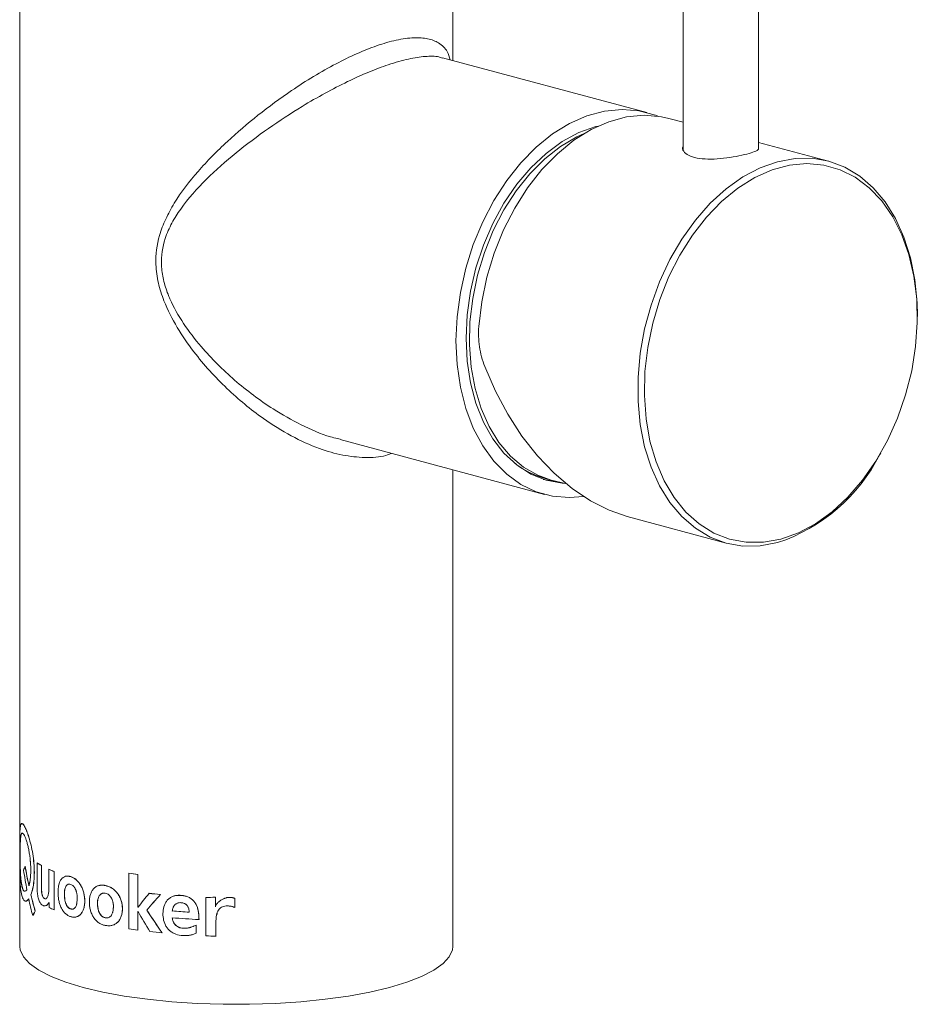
# Paper-space layout '_Dimetric' of a CAD drawing. Header units: millimetres. Extents: x -169 to 72, y -6 to 375.
# Tile 1 of 3: x -23 to 72, y -6 to 98. Entities that reach past the tile are written whole.
import ezdxf

# ---------------------------------------------------------------- set-up
doc = ezdxf.new("R2010")
doc.units = ezdxf.units.MM

psp = doc.layouts.new('_Dimetric')

# ---------------------------------------------------------------- linework, layer by layer
at = {"color": 7, "linetype": 'Continuous', "lineweight": 15}
for p, q in [((47.48, 143.06), (47.48, 84.61)), ((55.48, 84.78), (55.48, 143.06)), ((-23, 129.58), (-23, 11.68)), ((23, 94.1), (23, 129.58)), ((21.88, 94.36), (21.78, 94.39)), ((43.62, 88.58), (21.89, 94.4)), ((47.48, 87.54), (45.95, 87.95)), ((62.92, 83.4), (55.48, 85.4)), ((72.34, 66.91), (72.34, 67.1)), ((10.74, 53.94), (11.03, 53.87)), ((11.02, 53.83), (32.75, 48.01)), ((68.36, 52.25), (68.45, 52.41)), ((23, 0), (23, 50.62)), ((32.82, 49.69), (33.44, 49.53)), ((33.44, 49.53), (34.97, 49.18)), ((41.53, 45.65), (52.05, 42.83)), ((-22.43, 8.54), (-22.44, 8.54)), ((-21.16, 8.86), (-21.16, 6.3)), ((-21.15, 8.86), (-21.16, 8.86)), ((-20.7, 6.43), (-20.7, 8.59)), ((-20.69, 8.59), (-20.7, 8.59)), ((-20.69, 6.43), (-20.69, 8.59)), ((-23, 8.27), (-23, 0)), ((-19.91, 8.2), (-19.91, 8.2)), ((-19.91, 8.2), (-19.91, 6.21)), ((-19.33, 7.95), (-19.34, 7.94)), ((-19.34, 3.89), (-19.34, 7.94)), ((-19.33, 3.89), (-19.33, 7.95)), ((-17.59, 7.41), (-17.6, 7.41)), ((-11.42, 7.79), (-11.42, 7.78)), ((-11.42, 7.78), (-11.42, 1.87)), ((-10.45, 7.65), (-10.46, 7.64)), ((-10.46, 4.17), (-10.46, 7.64)), ((-10.45, 4.17), (-10.45, 7.65)), ((-20.69, 6.43), (-20.7, 6.43)), ((-13.91, 6.47), (-13.92, 6.47)), ((-22.59, 5.93), (-22.6, 5.93)), ((-22.59, 5.93), (-22.45, 5.86)), ((-21.81, 5.49), (-21.82, 5.48)), ((-9.25, 5.64), (-9.26, 5.64)), ((-8.06, 5.51), (-8.06, 5.51)), ((-2.22, 4.23), (-2.22, 5.23)), ((-2.22, 5.23), (-2.22, 5.23)), ((-19.89, 4.68), (-19.89, 4.12)), ((-3.25, 5.18), (-3.25, 1.12)), ((-3.25, 5.18), (-3.25, 5.18)), ((-2.22, 4.22), (-2.22, 5.23)), ((-0.17, 4.13), (-0.17, 5.11)), ((-0.17, 5.11), (-0.17, 5.1)), ((-0.17, 4.13), (-0.17, 5.1)), ((-21.62, 3.28), (-21.63, 3.27)), ((-21.35, 3.73), (-21.36, 3.73)), ((-19.33, 3.89), (-19.34, 3.89)), ((-17.59, 3.98), (-17.6, 3.98)), ((-10.45, 4.17), (-10.46, 4.17)), ((-10.46, 1.73), (-10.46, 3.7)), ((-10.45, 1.74), (-10.45, 3.71)), ((-9.51, 3.86), (-9.51, 3.86)), ((-6.79, 3.77), (-6.8, 3.76)), ((-0.17, 4.13), (-0.17, 4.13)), ((-13.91, 3.04), (-13.92, 3.04)), ((-4.27, 1.4), (-4.27, 2.26)), ((-4.27, 1.4), (-4.27, 2.26)), ((-4.27, 2.26), (-4.27, 2.26)), ((-3.96, 2.86), (-3.97, 2.86)), ((-2.16, 1.09), (-2.16, 2.58)), ((-2.16, 1.09), (-2.16, 2.58)), ((-2.16, 2.58), (-2.16, 2.58)), ((-10.45, 1.74), (-10.46, 1.73)), ((-7.87, 1.44), (-7.88, 1.43)), ((-4.27, 1.4), (-4.27, 1.4)), ((-2.16, 1.09), (-2.16, 1.09))]:
    psp.add_line(p, q, dxfattribs=at)
at = {"color": 7, "linetype": 'Continuous', "lineweight": 15, "flags": 128}
for points in [[(44.77, 88.19), (44.51, 88.29), (42.77, 88.76), (40.97, 88.91), (39.12, 88.73), (37.25, 88.23), (35.4, 87.42), (33.6, 86.3), (31.86, 84.9), (30.23, 83.24), (28.72, 81.34), (27.36, 79.24), (26.17, 76.96), (25.17, 74.55), (24.38, 72.04), (23.8, 69.47), (23.45, 66.88), (23.33, 64.31), (23.45, 61.81), (23.8, 59.41), (24.38, 57.14), (25.17, 55.06), (26.17, 53.18), (27.36, 51.54), (28.72, 50.17), (30.23, 49.08), (31.86, 48.29), (33.6, 47.82), (35.4, 47.67), (36.87, 47.79)], [(25.75, 65.85), (26.07, 68.47), (26.62, 71.08), (27.4, 73.64), (28.39, 76.1), (29.58, 78.42), (30.94, 80.57), (32.46, 82.51), (34.11, 84.2), (35.87, 85.63), (37.7, 86.77), (39.57, 87.6), (41.46, 88.11), (43.34, 88.29), (45.17, 88.13), (45.95, 87.95)], [(38.44, 87.14), (38.18, 87.08), (36.38, 86.44), (34.62, 85.48), (32.91, 84.23), (31.29, 82.71), (29.79, 80.95), (28.43, 78.96), (27.24, 76.8), (26.24, 74.49), (25.44, 72.07), (24.87, 69.59), (24.51, 67.08), (24.4, 64.6), (24.51, 62.18), (24.87, 59.86), (25.44, 57.69), (26.24, 55.7), (27.24, 53.92), (28.43, 52.39), (29.79, 51.14), (31.29, 50.17), (32.91, 49.52), (34.62, 49.19), (35.01, 49.16)], [(57.49, 42.89), (55.63, 42.55), (53.79, 42.53), (52.02, 42.84), (50.33, 43.47), (48.76, 44.41), (47.32, 45.65), (46.05, 47.16), (44.95, 48.92), (44.05, 50.9), (43.37, 53.08), (42.9, 55.42), (42.67, 57.88), (42.67, 60.42), (42.9, 63), (43.37, 65.59), (44.05, 68.13), (44.95, 70.6), (46.05, 72.95), (47.32, 75.14), (48.76, 77.15), (50.33, 78.93), (52.02, 80.47), (53.79, 81.73), (55.63, 82.69), (57.49, 83.35), (59.35, 83.69), (61.18, 83.71), (62.95, 83.4), (64.64, 82.77), (66.22, 81.83), (67.65, 80.59), (68.93, 79.08), (70.03, 77.32), (70.92, 75.33), (71.61, 73.15), (72.07, 70.82), (72.31, 68.36), (72.34, 67.1)], [(57.84, 43.27), (59.7, 43.93), (61.52, 44.9), (63.28, 46.17), (64.95, 47.72), (66.51, 49.52), (67.93, 51.54), (69.17, 53.75), (70.24, 56.11), (71.1, 58.58), (71.74, 61.13), (72.15, 63.71), (72.33, 66.27), (72.27, 68.79), (71.97, 71.21), (71.45, 73.49), (70.69, 75.6), (69.73, 77.51), (68.57, 79.18), (67.24, 80.58), (65.75, 81.7), (64.13, 82.5), (62.41, 82.99), (60.61, 83.15), (58.77, 82.98), (56.91, 82.49), (55.07, 81.67), (53.27, 80.55), (51.55, 79.13), (49.93, 77.46), (48.44, 75.55), (47.11, 73.43), (45.95, 71.14), (44.99, 68.72), (44.24, 66.2), (43.71, 63.63), (43.41, 61.06), (43.35, 58.51), (43.53, 56.04), (43.94, 53.68), (44.59, 51.48), (45.45, 49.46), (46.51, 47.67), (47.76, 46.13), (49.17, 44.87), (50.73, 43.91), (52.4, 43.26), (54.16, 42.93), (55.99, 42.94), (57.84, 43.27)], [(41.53, 45.65), (39.61, 46.32), (37.61, 47.33), (35.66, 48.64), (33.78, 50.25), (32, 52.11), (30.34, 54.21), (28.85, 56.52), (27.52, 58.99), (26.4, 61.59)], [(32.61, 49.61), (33.55, 49.47), (33.72, 49.46)], [(-10.44, 4.17), (-10.44, 4.17), (-10.45, 4.17), (-10.45, 4.17), (-10.45, 4.17), (-10.45, 4.17), (-10.45, 4.17), (-10.45, 4.17), (-10.46, 4.17)], [(-10.44, 3.7), (-10.44, 3.7), (-10.45, 3.7), (-10.45, 3.7), (-10.45, 3.7), (-10.45, 3.7), (-10.45, 3.7), (-10.45, 3.7), (-10.46, 3.7)], [(-10.44, 4.17), (-10.44, 4.17), (-10.44, 4.17), (-10.44, 4.17), (-10.44, 4.17), (-10.45, 4.17), (-10.45, 4.17), (-10.45, 4.17), (-10.45, 4.17)], [(23, 0), (22.96, -0.37), (22.62, -1.11), (21.96, -1.83), (20.97, -2.53), (19.68, -3.19), (18.11, -3.8), (16.26, -4.36), (14.18, -4.85), (11.9, -5.27), (9.44, -5.62), (6.84, -5.88), (4.15, -6.06), (1.39, -6.15), (-1.39, -6.15), (-4.15, -6.06), (-6.84, -5.88), (-9.44, -5.62), (-11.9, -5.27), (-14.18, -4.85), (-16.26, -4.36), (-18.11, -3.8), (-19.68, -3.19), (-20.97, -2.53), (-21.96, -1.83), (-22.62, -1.11), (-22.96, -0.37), (-23, 0)]]:
    psp.add_lwpolyline(points, dxfattribs=at)
at = {"color": 8, "linetype": 'Continuous', "lineweight": 15, "flags": 128}
for points in [[(25.36, 59.25), (24.95, 61.52), (24.77, 63.89), (24.82, 66.35), (25.11, 68.83), (25.62, 71.3), (26.36, 73.72), (27.3, 76.05), (28.43, 78.24), (29.73, 80.26), (31.19, 82.08), (32.76, 83.66), (34.43, 84.97), (36.18, 86), (36.96, 86.36)], [(33.44, 49.53), (32.03, 50.04), (30.51, 50.91), (29.12, 52.08), (27.89, 53.53), (26.85, 55.22), (26, 57.14), (25.36, 59.25)]]:
    psp.add_lwpolyline(points, dxfattribs=at)
at = {"color": 7, "linetype": 'Continuous', "lineweight": 15}
for centre, radius, start, end in [((35.29, 58.75), 9.38, 232.7412, 254.7414), ((51.52, 60.8), 18.88, 288.4103, 333.0639), ((-16.08, 16.98), 9.58, 237.9961, 241.1543), ((-16.07, 16.98), 9.57, 237.9961, 241.1543), ((-13.26, 22.58), 15.84, 245.1981, 247.4549), ((-13.27, 22.58), 15.85, 245.1981, 247.4549), ((-2.29, 67.38), 60.28, 261.2972, 262.2229), ((-2.3, 67.4), 60.31, 261.2972, 262.2229), ((-1.14, 74.65), 69.49, 263.2893, 264.2825), ((-1.14, 74.63), 69.46, 263.2893, 264.2825), ((-13.24, 18.59), 15.92, 245.3194, 247.4514), ((-0.36, 81.61), 78.11, 265.273, 266.5986), ((-0.36, 81.58), 78.08, 265.273, 266.5986), ((-0.27, 82.09), 79.32, 265.2815, 267.3298), ((-2.3, 61.49), 60.31, 261.2972, 262.2229), ((-1.09, 71.08), 69.98, 263.3669, 264.4306), ((-0.03, 85.29), 84.23, 267.8142, 268.5551)]:
    psp.add_arc(centre, radius, start, end, dxfattribs=at)
at = {"color": 8, "linetype": 'Continuous', "lineweight": 15}
for points, knots in [([(16.48, 52.36), (16.29, 52.29), (15.44, 51.96), (13.68, 51.88), (11.29, 52.12), (8.65, 52.88), (5.8, 54.18), (2.45, 56.26), (-1.11, 59.21), (-4.14, 62.54), (-6.34, 65.72), (-7.6, 68.19), (-8.33, 70.47), (-8.66, 72.84), (-8.35, 75.18), (-7.53, 77.29), (-6.25, 79.62), (-4.11, 82.39), (-1.07, 85.48), (2.29, 88.34), (5.41, 90.64), (8.22, 92.44), (10.55, 93.76), (12.81, 94.86), (14.98, 95.73), (17.06, 96.32), (18.89, 96.57), (20.4, 96.46), (21.61, 95.98), (22.42, 95.23), (22.64, 94.47), (22.73, 94.17)], [0, 0, 0, 0, 0.009425, 0.0417034, 0.0729309, 0.1051198, 0.1438694, 0.183684, 0.239525, 0.2970531, 0.3312041, 0.3659459, 0.3876239, 0.4099509, 0.4452558, 0.4672091, 0.4895596, 0.5386488, 0.5889475, 0.6360466, 0.6843363, 0.7147228, 0.7457051, 0.7742917, 0.803657, 0.8352573, 0.8681151, 0.8998959, 0.9326454, 0.972843, 1, 1, 1, 1]), ([(21.78, 94.39), (21.69, 94.42), (21.25, 94.58), (20.11, 94.57), (18.32, 94.31), (16.27, 93.73), (14.06, 92.9), (11.8, 91.87), (9.41, 90.64), (6.58, 89.01), (3.36, 86.9), (-0.08, 84.32), (-3.27, 81.51), (-5.51, 79.01), (-6.88, 76.85), (-7.74, 74.92), (-8.07, 72.83), (-7.78, 70.8), (-7.4, 69.61), (-6.74, 68.03), (-5.64, 66.1), (-3.37, 63.16), (-0.21, 60.03), (3.44, 57.29), (6.9, 55.35), (9.22, 54.31), (10.5, 54), (10.74, 53.94)], [0, 0, 0, 0, 0.010145, 0.051001, 0.090513, 0.131564, 0.167261, 0.203977, 0.241874, 0.280575, 0.339066, 0.399194, 0.459491, 0.521101, 0.54729, 0.573924, 0.615037, 0.636846, 0.659428, 0.66666, 0.707824, 0.750007, 0.819179, 0.890279, 0.938666, 0.988228, 1, 1, 1, 1])]:
    psp.add_open_spline(points, degree=3, knots=knots, dxfattribs=at)
at = {"color": 7, "linetype": 'Continuous', "lineweight": 15}
for points, knots in [([(47.48, 84.97), (47.47, 84.96), (47.33, 84.8), (47.48, 84.44), (47.96, 84.01), (48.89, 83.71), (50.08, 83.6), (51.42, 83.66), (52.79, 83.85), (54.01, 84.1), (54.93, 84.36), (55.46, 84.58), (55.48, 84.72), (55.48, 84.77)], [0, 0, 0, 0, 0.005743, 0.108411, 0.211926, 0.314166, 0.41499, 0.516466, 0.619631, 0.72292, 0.824595, 0.925442, 1, 1, 1, 1]), ([(25.75, 65.85), (25.7, 65.13), (25.73, 64.41), (25.89, 63.35), (25.96, 62.99), (26.15, 62.28), (26.27, 61.93), (26.4, 61.59)], [0, 0, 0, 0, 0.5, 0.5, 0.75, 0.75, 1, 1, 1, 1]), ([(-21.82, 5.48), (-21.8, 5.53), (-21.77, 5.63), (-21.7, 5.83), (-21.6, 6.23), (-21.49, 6.91), (-21.45, 7.84), (-21.49, 8.84), (-21.61, 9.83), (-21.8, 10.78), (-22.03, 11.61), (-22.28, 12.3), (-22.5, 12.78), (-22.69, 13.05), (-22.84, 13.08), (-22.93, 12.87), (-22.98, 12.43), (-23, 11.89), (-23.01, 11.38), (-23.01, 10.96), (-23.01, 10.6), (-23.01, 10.28), (-23.01, 10.13), (-23.01, 10.03)], [0, 0, 0, 0, 0.015654, 0.031284, 0.062549, 0.12499, 0.187439, 0.249983, 0.312443, 0.374914, 0.43739, 0.499871, 0.562359, 0.624857, 0.687343, 0.749841, 0.812339, 0.874804, 0.906138, 0.937456, 0.968668, 0.981706, 1, 1, 1, 1]), ([(-21.81, 5.49), (-21.74, 5.69), (-21.61, 6.09), (-21.48, 6.92), (-21.44, 7.84), (-21.48, 8.84), (-21.6, 9.83), (-21.8, 10.78), (-22.03, 11.61), (-22.27, 12.3), (-22.49, 12.78), (-22.66, 13.04), (-22.74, 13.03), (-22.77, 13.03)], [0, 0, 0, 0, 0.0939674, 0.1879185, 0.2818676, 0.3758392, 0.4697689, 0.5637435, 0.6576776, 0.7516388, 0.8456639, 0.9395941, 1, 1, 1, 1]), ([(-22.6, 5.93), (-22.62, 5.97), (-22.64, 6), (-22.65, 6.02), (-22.65, 6.02), (-22.65, 6.02), (-22.65, 6.02), (-22.65, 6.03), (-22.65, 6.03), (-22.65, 6.03), (-22.65, 6.03), (-22.65, 6.04), (-22.66, 6.04), (-22.66, 6.06), (-22.67, 6.06), (-22.68, 6.09), (-22.68, 6.1), (-22.69, 6.12), (-22.69, 6.12), (-22.69, 6.13), (-22.69, 6.13), (-22.7, 6.14), (-22.7, 6.14), (-22.7, 6.16), (-22.71, 6.17), (-22.72, 6.19), (-22.72, 6.21), (-22.73, 6.24), (-22.73, 6.24), (-22.74, 6.25), (-22.74, 6.26), (-22.74, 6.28), (-22.75, 6.29), (-22.76, 6.32), (-22.76, 6.34), (-22.77, 6.38), (-22.77, 6.39), (-22.78, 6.42), (-22.78, 6.43), (-22.79, 6.47), (-22.8, 6.5), (-22.81, 6.58), (-22.82, 6.64), (-22.83, 6.72), (-22.84, 6.74), (-22.84, 6.77), (-22.84, 6.79), (-22.85, 6.83), (-22.85, 6.87), (-22.87, 6.97), (-22.87, 7.04), (-22.91, 7.39), (-22.93, 7.7), (-22.94, 8.13), (-22.95, 8.21), (-22.95, 8.38), (-22.96, 8.46), (-22.96, 8.72), (-22.96, 8.89), (-22.97, 9.24), (-22.97, 9.41), (-22.97, 9.75), (-22.97, 9.91), (-22.97, 10.4), (-22.96, 10.69), (-22.95, 11.02), (-22.95, 11.09), (-22.94, 11.21), (-22.94, 11.27), (-22.92, 11.43), (-22.92, 11.53), (-22.9, 11.67), (-22.89, 11.71), (-22.88, 11.78), (-22.87, 11.82), (-22.85, 11.91), (-22.83, 11.96), (-22.79, 12.02), (-22.77, 12.04), (-22.72, 12.05), (-22.69, 12.03), (-22.65, 12), (-22.64, 11.99), (-22.63, 11.97), (-22.62, 11.96), (-22.6, 11.93), (-22.58, 11.91), (-22.53, 11.82), (-22.49, 11.76), (-22.44, 11.63), (-22.42, 11.59), (-22.38, 11.49), (-22.36, 11.44), (-22.31, 11.28), (-22.27, 11.16), (-22.21, 10.96), (-22.19, 10.9), (-22.16, 10.76), (-22.14, 10.69), (-22.09, 10.47), (-22.06, 10.32), (-22.01, 10.07), (-22, 9.99), (-21.97, 9.83), (-21.96, 9.75), (-21.92, 9.5), (-21.9, 9.33), (-21.88, 9.13), (-21.88, 9.11), (-21.88, 9.07), (-21.88, 9.05), (-21.87, 8.98), (-21.87, 8.94), (-21.86, 8.81), (-21.85, 8.73), (-21.84, 8.47), (-21.84, 8.3), (-21.84, 8.09), (-21.84, 8.04), (-21.84, 7.96), (-21.84, 7.92), (-21.84, 7.79), (-21.84, 7.71), (-21.86, 7.48), (-21.87, 7.33), (-21.89, 7.18), (-21.89, 7.17), (-21.89, 7.15), (-21.89, 7.14), (-21.89, 7.11), (-21.9, 7.09), (-21.9, 7.04), (-21.91, 7.01), (-21.92, 6.9), (-21.93, 6.84), (-21.95, 6.77), (-21.95, 6.75), (-21.96, 6.73), (-21.96, 6.71), (-21.97, 6.67), (-21.98, 6.64), (-21.99, 6.61), (-21.99, 6.61), (-21.99, 6.61), (-21.99, 6.61), (-21.99, 6.6), (-21.99, 6.6), (-21.99, 6.6), (-21.99, 6.6), (-21.99, 6.59), (-21.99, 6.58), (-22, 6.57), (-22, 6.55), (-22.01, 6.51), (-22.02, 6.48), (-22.03, 6.45)], [0, 0, 0, 0, 0.015625, 0.015625, 0.015869, 0.015869, 0.016113, 0.016113, 0.016602, 0.016602, 0.017578, 0.017578, 0.019531, 0.019531, 0.023438, 0.023438, 0.03125, 0.03125, 0.032227, 0.032227, 0.033203, 0.033203, 0.035156, 0.035156, 0.039062, 0.039062, 0.046875, 0.046875, 0.048828, 0.048828, 0.050781, 0.050781, 0.054688, 0.054688, 0.0625, 0.0625, 0.066406, 0.066406, 0.070312, 0.070312, 0.078125, 0.078125, 0.09375, 0.09375, 0.097656, 0.097656, 0.101562, 0.101562, 0.109375, 0.109375, 0.125, 0.125, 0.1875, 0.1875, 0.203125, 0.203125, 0.21875, 0.21875, 0.25, 0.25, 0.28125, 0.28125, 0.3125, 0.3125, 0.375, 0.375, 0.390625, 0.390625, 0.40625, 0.40625, 0.4375, 0.4375, 0.453125, 0.453125, 0.46875, 0.46875, 0.5, 0.5, 0.53125, 0.53125, 0.5625, 0.5625, 0.570312, 0.570312, 0.578125, 0.578125, 0.59375, 0.59375, 0.625, 0.625, 0.640625, 0.640625, 0.65625, 0.65625, 0.6875, 0.6875, 0.703125, 0.703125, 0.71875, 0.71875, 0.75, 0.75, 0.765625, 0.765625, 0.78125, 0.78125, 0.8125, 0.8125, 0.816406, 0.816406, 0.820312, 0.820312, 0.828125, 0.828125, 0.84375, 0.84375, 0.875, 0.875, 0.882812, 0.882812, 0.890625, 0.890625, 0.90625, 0.90625, 0.9375, 0.9375, 0.939453, 0.939453, 0.941406, 0.941406, 0.945312, 0.945312, 0.953125, 0.953125, 0.96875, 0.96875, 0.972656, 0.972656, 0.976562, 0.976562, 0.984375, 0.984375, 0.984619, 0.984619, 0.984863, 0.984863, 0.985352, 0.985352, 0.986328, 0.986328, 0.988281, 0.988281, 0.992188, 0.992188, 1, 1, 1, 1]), ([(-22.72, 12), (-22.75, 12), (-22.83, 12.02), (-22.9, 11.66), (-22.95, 11), (-22.96, 10.09), (-22.96, 9.07), (-22.94, 8.03), (-22.88, 7.08), (-22.77, 6.31), (-22.65, 6.06), (-22.59, 5.93)], [0, 0, 0, 0, 0.062374, 0.179367, 0.296355, 0.413385, 0.530454, 0.647509, 0.764606, 0.881775, 1, 1, 1, 1]), ([(-23.01, 10.03), (-23.01, 9.94), (-23.01, 9.76), (-23.01, 9.48), (-23.01, 9.21), (-23.01, 8.83), (-23, 8.37), (-22.99, 7.64), (-22.97, 6.77), (-22.89, 5.89), (-22.76, 5.24), (-22.59, 4.92), (-22.44, 4.81), (-22.33, 4.8), (-22.25, 4.84), (-22.18, 4.9), (-22.11, 4.96), (-22.07, 5.02), (-22.05, 5.04)], [0, 0, 0, 0, 0.03135, 0.062626, 0.093831, 0.125081, 0.187733, 0.250311, 0.375148, 0.499946, 0.624755, 0.749579, 0.812191, 0.874878, 0.906148, 0.937366, 0.968646, 1, 1, 1, 1]), ([(-17.6, 7.41), (-17.65, 7.42), (-17.74, 7.44), (-17.92, 7.47), (-18.15, 7.46), (-18.38, 7.35), (-18.59, 7.16), (-18.75, 6.89), (-18.86, 6.55), (-18.92, 6.17), (-18.94, 5.75), (-18.92, 5.32), (-18.86, 4.88), (-18.75, 4.46), (-18.59, 4.07), (-18.39, 3.73), (-18.19, 3.51), (-18.01, 3.37), (-17.88, 3.28), (-17.74, 3.22), (-17.65, 3.18), (-17.6, 3.16)], [0, 0, 0, 0, 0.031346, 0.062572, 0.12489, 0.187508, 0.249968, 0.311749, 0.374971, 0.436162, 0.499978, 0.563963, 0.624923, 0.687418, 0.749889, 0.812378, 0.875002, 0.906241, 0.937385, 0.968632, 1, 1, 1, 1]), ([(-17.59, 7.41), (-17.62, 7.42), (-17.65, 7.42), (-17.69, 7.43), (-17.7, 7.43), (-17.71, 7.44), (-17.72, 7.44), (-17.72, 7.44), (-17.72, 7.44), (-17.73, 7.44), (-17.73, 7.44), (-17.73, 7.44), (-17.73, 7.44), (-17.76, 7.44), (-17.78, 7.45), (-17.82, 7.45), (-17.83, 7.46), (-17.84, 7.46), (-17.85, 7.46), (-17.86, 7.46), (-17.86, 7.46), (-17.87, 7.46), (-17.87, 7.46), (-17.92, 7.47), (-17.96, 7.47), (-18.03, 7.46), (-18.05, 7.46), (-18.09, 7.45), (-18.11, 7.45), (-18.13, 7.45)], [0, 0, 0, 0, 0.015625, 0.015625, 0.0234375, 0.0234375, 0.0273438, 0.0273438, 0.0292969, 0.0292969, 0.0302734, 0.0302734, 0.03125, 0.03125, 0.046875, 0.046875, 0.0546875, 0.0546875, 0.0585938, 0.0585938, 0.0605469, 0.0605469, 0.0625, 0.0625, 0.09375, 0.09375, 0.109375, 0.109375, 0.125, 0.125, 0.125, 0.125]), ([(-17.6, 3.16), (-17.55, 3.15), (-17.46, 3.13), (-17.32, 3.11), (-17.17, 3.1), (-16.99, 3.12), (-16.76, 3.21), (-16.52, 3.41), (-16.33, 3.69), (-16.19, 4.03), (-16.11, 4.42), (-16.09, 4.84), (-16.12, 5.27), (-16.2, 5.71), (-16.33, 6.12), (-16.53, 6.51), (-16.76, 6.84), (-17.03, 7.11), (-17.27, 7.26), (-17.46, 7.35), (-17.55, 7.39), (-17.6, 7.41)], [0, 0, 0, 0, 0.031366, 0.062614, 0.093759, 0.124997, 0.18762, 0.25011, 0.312581, 0.375076, 0.435987, 0.50002, 0.563812, 0.625029, 0.688236, 0.750031, 0.812492, 0.875109, 0.937428, 0.968655, 1, 1, 1, 1]), ([(-17.01, 3.13), (-16.92, 3.16), (-16.75, 3.22), (-16.51, 3.41), (-16.32, 3.69), (-16.14, 4.15), (-16.06, 4.84), (-16.14, 5.57), (-16.33, 6.12), (-16.52, 6.51), (-16.76, 6.84), (-17.11, 7.2), (-17.4, 7.33), (-17.59, 7.41)], [0, 0, 0, 0, 0.067097, 0.138975, 0.210838, 0.282735, 0.425907, 0.56918, 0.641899, 0.712982, 0.784827, 0.856845, 1, 1, 1, 1]), ([(-21.16, 6.3), (-21.16, 6.24), (-21.15, 6.13), (-21.15, 5.96), (-21.14, 5.77), (-21.11, 5.54), (-21.07, 5.29), (-21.02, 5.05), (-20.94, 4.84), (-20.85, 4.65), (-20.75, 4.51), (-20.64, 4.41), (-20.53, 4.34), (-20.41, 4.3), (-20.29, 4.31), (-20.18, 4.35), (-20.08, 4.42), (-19.98, 4.53), (-19.92, 4.63), (-19.89, 4.68)], [0, 0, 0, 0, 0.043562, 0.085193, 0.125069, 0.18971, 0.250055, 0.313629, 0.374952, 0.436225, 0.499869, 0.56054, 0.624915, 0.687871, 0.749948, 0.812113, 0.874971, 0.936579, 1, 1, 1, 1]), ([(-19.91, 6.21), (-19.91, 6.16), (-19.92, 6.07), (-19.92, 5.93), (-19.93, 5.77), (-19.96, 5.6), (-20.01, 5.36), (-20.09, 5.16), (-20.21, 5.06), (-20.31, 5.06), (-20.4, 5.09), (-20.46, 5.15), (-20.53, 5.22), (-20.6, 5.35), (-20.65, 5.56), (-20.68, 5.78), (-20.7, 5.99), (-20.7, 6.21), (-20.7, 6.35), (-20.7, 6.43)], [0, 0, 0, 0, 0.042632, 0.084348, 0.125292, 0.190562, 0.250525, 0.374849, 0.43665, 0.499803, 0.562361, 0.594809, 0.62498, 0.685669, 0.74956, 0.806546, 0.874707, 0.937348, 1, 1, 1, 1]), ([(-20.2, 5.07), (-20.22, 5.07), (-20.23, 5.06), (-20.26, 5.06), (-20.27, 5.06), (-20.28, 5.06), (-20.29, 5.06), (-20.32, 5.07), (-20.34, 5.07), (-20.36, 5.08), (-20.37, 5.09), (-20.38, 5.1), (-20.39, 5.1), (-20.4, 5.1), (-20.4, 5.11), (-20.42, 5.12), (-20.44, 5.14), (-20.46, 5.16), (-20.47, 5.17), (-20.48, 5.18), (-20.49, 5.19), (-20.49, 5.19), (-20.5, 5.2), (-20.53, 5.25), (-20.56, 5.3), (-20.59, 5.39), (-20.6, 5.42), (-20.62, 5.47), (-20.62, 5.49), (-20.63, 5.52), (-20.63, 5.53), (-20.63, 5.54), (-20.64, 5.55), (-20.64, 5.55), (-20.64, 5.56), (-20.64, 5.56), (-20.64, 5.56), (-20.65, 5.62), (-20.66, 5.69), (-20.67, 5.8), (-20.68, 5.84), (-20.68, 5.9), (-20.68, 5.92), (-20.68, 5.95), (-20.68, 5.96), (-20.68, 5.97), (-20.68, 5.98), (-20.68, 5.99), (-20.68, 5.99), (-20.69, 5.99), (-20.69, 6), (-20.69, 6.03), (-20.69, 6.07), (-20.69, 6.12), (-20.69, 6.14), (-20.69, 6.17), (-20.69, 6.18), (-20.69, 6.19), (-20.69, 6.19), (-20.69, 6.2), (-20.69, 6.2), (-20.69, 6.21), (-20.69, 6.21), (-20.69, 6.27), (-20.69, 6.34), (-20.69, 6.43)], [0.4375045, 0.4375045, 0.4375045, 0.4375045, 0.46875, 0.46875, 0.484375, 0.484375, 0.5, 0.5, 0.53125, 0.53125, 0.546875, 0.546875, 0.5546875, 0.5546875, 0.5625, 0.5625, 0.59375, 0.59375, 0.609375, 0.609375, 0.6171875, 0.6171875, 0.625, 0.625, 0.6875, 0.6875, 0.71875, 0.71875, 0.734375, 0.734375, 0.7421875, 0.7421875, 0.7460938, 0.7460938, 0.7480469, 0.7480469, 0.75, 0.75, 0.8125, 0.8125, 0.84375, 0.84375, 0.859375, 0.859375, 0.8671875, 0.8671875, 0.8710938, 0.8710938, 0.8730469, 0.8730469, 0.875, 0.875, 0.90625, 0.90625, 0.921875, 0.921875, 0.9296875, 0.9296875, 0.9335938, 0.9335938, 0.9355469, 0.9355469, 0.9375, 0.9375, 1, 1, 1, 1]), ([(-17.6, 3.98), (-17.84, 4.06), (-18.01, 4.25), (-18.12, 4.57), (-18.12, 4.57), (-18.12, 4.58), (-18.12, 4.58), (-18.13, 4.6), (-18.13, 4.61), (-18.14, 4.63), (-18.14, 4.65), (-18.16, 4.71), (-18.17, 4.74), (-18.2, 4.86), (-18.21, 4.94), (-18.23, 5.04), (-18.23, 5.04), (-18.23, 5.05), (-18.23, 5.06), (-18.23, 5.07), (-18.23, 5.08), (-18.23, 5.11), (-18.24, 5.13), (-18.24, 5.18), (-18.25, 5.22), (-18.26, 5.34), (-18.26, 5.42), (-18.26, 5.52), (-18.26, 5.53), (-18.26, 5.55), (-18.26, 5.56), (-18.26, 5.59), (-18.26, 5.61), (-18.26, 5.65), (-18.26, 5.67), (-18.26, 5.69), (-18.26, 5.7), (-18.26, 5.72), (-18.26, 5.73), (-18.26, 5.78), (-18.25, 5.81), (-18.25, 5.87), (-18.25, 5.89), (-18.24, 5.93), (-18.24, 5.95), (-18.21, 6.11), (-18.17, 6.24), (-18.12, 6.35), (-18.11, 6.36), (-18.1, 6.37), (-18.1, 6.38), (-18.09, 6.4), (-18.08, 6.41), (-18.06, 6.45), (-18.04, 6.47), (-17.98, 6.53), (-17.94, 6.56), (-17.88, 6.59), (-17.85, 6.6), (-17.81, 6.61), (-17.78, 6.61), (-17.71, 6.61), (-17.66, 6.61), (-17.6, 6.59)], [0, 0, 0, 0, 0.25, 0.25, 0.253906, 0.253906, 0.257812, 0.257812, 0.265625, 0.265625, 0.28125, 0.28125, 0.3125, 0.3125, 0.375, 0.375, 0.378906, 0.378906, 0.382812, 0.382812, 0.390625, 0.390625, 0.40625, 0.40625, 0.4375, 0.4375, 0.5, 0.5, 0.507812, 0.507812, 0.515625, 0.515625, 0.53125, 0.53125, 0.546875, 0.546875, 0.554688, 0.554688, 0.5625, 0.5625, 0.59375, 0.59375, 0.609375, 0.609375, 0.625, 0.625, 0.75, 0.75, 0.757812, 0.757812, 0.765625, 0.765625, 0.78125, 0.78125, 0.8125, 0.8125, 0.875, 0.875, 0.90625, 0.90625, 0.9375, 0.9375, 1, 1, 1, 1]), ([(-17.59, 3.98), (-17.62, 3.99), (-17.67, 4.01), (-17.74, 4.05), (-17.81, 4.09), (-17.87, 4.15), (-17.93, 4.22), (-17.98, 4.29), (-18.03, 4.37), (-18.07, 4.47), (-18.12, 4.6), (-18.18, 4.79), (-18.22, 5.03), (-18.24, 5.27), (-18.25, 5.51), (-18.25, 5.74), (-18.22, 6.04), (-18.15, 6.31), (-18.02, 6.5), (-17.91, 6.58), (-17.82, 6.61), (-17.77, 6.61), (-17.75, 6.61)], [0, 0, 0, 0, 0.032735, 0.063855, 0.09368, 0.122573, 0.150933, 0.179183, 0.207747, 0.23704, 0.267444, 0.330925, 0.401075, 0.465422, 0.534812, 0.601669, 0.668502, 0.801527, 0.86946, 0.934967, 0.967274, 1, 1, 1, 1]), ([(-17.6, 6.59), (-17.49, 6.55), (-17.39, 6.49), (-17.28, 6.38), (-17.27, 6.37), (-17.25, 6.34), (-17.24, 6.33), (-17.2, 6.28), (-17.18, 6.25), (-17.12, 6.16), (-17.09, 6.09), (-17.05, 6), (-17.05, 5.99), (-17.04, 5.98), (-17.04, 5.97), (-17.03, 5.94), (-17.02, 5.92), (-17, 5.87), (-16.99, 5.83), (-16.97, 5.75), (-16.96, 5.71), (-16.94, 5.65), (-16.94, 5.63), (-16.93, 5.59), (-16.93, 5.57), (-16.92, 5.51), (-16.91, 5.47), (-16.91, 5.41), (-16.91, 5.39), (-16.9, 5.36), (-16.9, 5.35), (-16.9, 5.33), (-16.9, 5.32), (-16.9, 5.24), (-16.9, 5.16), (-16.9, 5.05), (-16.9, 5.03), (-16.9, 4.99), (-16.9, 4.97), (-16.9, 4.91), (-16.91, 4.87), (-16.92, 4.76), (-16.93, 4.69), (-16.94, 4.62), (-16.94, 4.61), (-16.94, 4.6), (-16.94, 4.6), (-16.94, 4.58), (-16.95, 4.57), (-16.95, 4.54), (-16.96, 4.52), (-16.97, 4.47), (-16.98, 4.43), (-17.01, 4.33), (-17.03, 4.28), (-17.06, 4.22), (-17.06, 4.22), (-17.07, 4.21), (-17.07, 4.21), (-17.07, 4.2), (-17.08, 4.19), (-17.09, 4.17), (-17.1, 4.15), (-17.12, 4.12), (-17.14, 4.1), (-17.2, 4.04), (-17.24, 4.01), (-17.38, 3.94), (-17.48, 3.94), (-17.6, 3.98)], [0, 0, 0, 0, 0.125, 0.125, 0.140625, 0.140625, 0.15625, 0.15625, 0.1875, 0.1875, 0.25, 0.25, 0.257812, 0.257812, 0.265625, 0.265625, 0.28125, 0.28125, 0.3125, 0.3125, 0.34375, 0.34375, 0.359375, 0.359375, 0.375, 0.375, 0.40625, 0.40625, 0.421875, 0.421875, 0.429688, 0.429688, 0.4375, 0.4375, 0.5, 0.5, 0.515625, 0.515625, 0.53125, 0.53125, 0.5625, 0.5625, 0.625, 0.625, 0.628906, 0.628906, 0.632812, 0.632812, 0.640625, 0.640625, 0.65625, 0.65625, 0.6875, 0.6875, 0.75, 0.75, 0.753906, 0.753906, 0.757812, 0.757812, 0.765625, 0.765625, 0.78125, 0.78125, 0.8125, 0.8125, 0.875, 0.875, 1, 1, 1, 1]), ([(-13.92, 6.47), (-13.98, 6.48), (-14.09, 6.49), (-14.32, 6.51), (-14.6, 6.48), (-14.9, 6.36), (-15.16, 6.16), (-15.36, 5.87), (-15.5, 5.53), (-15.59, 5.14), (-15.61, 4.72), (-15.59, 4.29), (-15.51, 3.86), (-15.37, 3.45), (-15.16, 3.07), (-14.9, 2.74), (-14.65, 2.53), (-14.43, 2.4), (-14.26, 2.33), (-14.09, 2.27), (-13.98, 2.24), (-13.92, 2.22)], [0, 0, 0, 0, 0.031346, 0.062572, 0.12489, 0.187508, 0.249968, 0.311748, 0.374971, 0.436162, 0.499978, 0.563964, 0.624923, 0.687418, 0.749889, 0.812378, 0.875002, 0.906241, 0.937385, 0.968632, 1, 1, 1, 1]), ([(-13.91, 6.47), (-13.95, 6.48), (-13.99, 6.48), (-14.03, 6.49), (-14.04, 6.49), (-14.06, 6.49), (-14.07, 6.49), (-14.07, 6.49), (-14.08, 6.49), (-14.08, 6.49), (-14.08, 6.49), (-14.08, 6.49), (-14.08, 6.49), (-14.12, 6.5), (-14.15, 6.5), (-14.19, 6.5), (-14.21, 6.5), (-14.23, 6.5), (-14.23, 6.5), (-14.24, 6.5), (-14.24, 6.5), (-14.25, 6.5), (-14.25, 6.5), (-14.32, 6.51), (-14.37, 6.5), (-14.45, 6.5), (-14.48, 6.49), (-14.53, 6.48), (-14.56, 6.48), (-14.59, 6.47)], [0, 0, 0, 0, 0.015625, 0.015625, 0.0234375, 0.0234375, 0.0273438, 0.0273438, 0.0292969, 0.0292969, 0.0302734, 0.0302734, 0.03125, 0.03125, 0.046875, 0.046875, 0.0546875, 0.0546875, 0.0585938, 0.0585938, 0.0605469, 0.0605469, 0.0625, 0.0625, 0.09375, 0.09375, 0.109375, 0.109375, 0.125, 0.125, 0.125, 0.125]), ([(-13.92, 2.22), (-13.86, 2.22), (-13.74, 2.2), (-13.57, 2.19), (-13.39, 2.19), (-13.17, 2.23), (-12.89, 2.33), (-12.6, 2.54), (-12.37, 2.84), (-12.21, 3.19), (-12.12, 3.58), (-12.09, 4), (-12.12, 4.43), (-12.22, 4.86), (-12.38, 5.27), (-12.61, 5.64), (-12.9, 5.96), (-13.22, 6.21), (-13.51, 6.35), (-13.74, 6.42), (-13.86, 6.45), (-13.92, 6.47)], [0, 0, 0, 0, 0.031366, 0.062614, 0.093759, 0.124997, 0.18762, 0.25011, 0.312581, 0.375076, 0.435987, 0.50002, 0.563812, 0.625029, 0.688235, 0.750031, 0.812492, 0.875109, 0.937428, 0.968655, 1, 1, 1, 1]), ([(-13.05, 2.29), (-13, 2.31), (-12.83, 2.36), (-12.6, 2.55), (-12.37, 2.84), (-12.15, 3.31), (-12.05, 4), (-12.15, 4.73), (-12.37, 5.27), (-12.6, 5.64), (-12.89, 5.96), (-13.32, 6.29), (-13.68, 6.4), (-13.91, 6.47)], [0, 0, 0, 0, 0.03617, 0.110431, 0.184676, 0.258957, 0.406875, 0.554898, 0.630027, 0.703466, 0.777693, 0.852099, 1, 1, 1, 1]), ([(-13.92, 3.04), (-14.21, 3.1), (-14.42, 3.29), (-14.56, 3.6), (-14.57, 3.6), (-14.57, 3.61), (-14.57, 3.61), (-14.58, 3.62), (-14.58, 3.63), (-14.59, 3.66), (-14.6, 3.68), (-14.62, 3.73), (-14.63, 3.77), (-14.66, 3.88), (-14.68, 3.96), (-14.7, 4.06), (-14.7, 4.06), (-14.7, 4.07), (-14.7, 4.08), (-14.7, 4.09), (-14.71, 4.1), (-14.71, 4.13), (-14.71, 4.15), (-14.72, 4.2), (-14.73, 4.24), (-14.74, 4.36), (-14.74, 4.44), (-14.74, 4.53), (-14.74, 4.55), (-14.74, 4.57), (-14.74, 4.58), (-14.74, 4.61), (-14.74, 4.63), (-14.74, 4.67), (-14.74, 4.68), (-14.74, 4.71), (-14.74, 4.72), (-14.74, 4.74), (-14.74, 4.75), (-14.74, 4.8), (-14.73, 4.83), (-14.73, 4.89), (-14.72, 4.91), (-14.72, 4.95), (-14.71, 4.96), (-14.68, 5.14), (-14.63, 5.27), (-14.56, 5.38), (-14.56, 5.39), (-14.55, 5.4), (-14.54, 5.41), (-14.53, 5.43), (-14.52, 5.44), (-14.49, 5.48), (-14.46, 5.5), (-14.39, 5.57), (-14.34, 5.6), (-14.26, 5.63), (-14.23, 5.64), (-14.18, 5.66), (-14.15, 5.66), (-14.05, 5.67), (-13.99, 5.66), (-13.92, 5.65)], [0, 0, 0, 0, 0.25, 0.25, 0.253906, 0.253906, 0.257812, 0.257812, 0.265625, 0.265625, 0.28125, 0.28125, 0.3125, 0.3125, 0.375, 0.375, 0.378906, 0.378906, 0.382812, 0.382812, 0.390625, 0.390625, 0.40625, 0.40625, 0.4375, 0.4375, 0.5, 0.5, 0.507812, 0.507812, 0.515625, 0.515625, 0.53125, 0.53125, 0.546875, 0.546875, 0.554688, 0.554688, 0.5625, 0.5625, 0.59375, 0.59375, 0.609375, 0.609375, 0.625, 0.625, 0.75, 0.75, 0.757812, 0.757812, 0.765625, 0.765625, 0.78125, 0.78125, 0.8125, 0.8125, 0.875, 0.875, 0.90625, 0.90625, 0.9375, 0.9375, 1, 1, 1, 1]), ([(-13.91, 3.04), (-13.94, 3.05), (-14.01, 3.07), (-14.09, 3.1), (-14.18, 3.14), (-14.25, 3.19), (-14.33, 3.26), (-14.39, 3.33), (-14.45, 3.41), (-14.51, 3.5), (-14.57, 3.63), (-14.64, 3.81), (-14.69, 4.05), (-14.73, 4.29), (-14.74, 4.52), (-14.74, 4.76), (-14.71, 4.99), (-14.65, 5.2), (-14.57, 5.36), (-14.48, 5.48), (-14.39, 5.57), (-14.32, 5.61), (-14.28, 5.62)], [0, 0, 0, 0, 0.034982, 0.068239, 0.100112, 0.13099, 0.161299, 0.191489, 0.222016, 0.253321, 0.285814, 0.353656, 0.428623, 0.497392, 0.571546, 0.642995, 0.714418, 0.787612, 0.85719, 0.90616, 0.95332, 1, 1, 1, 1]), ([(-13.92, 5.65), (-13.78, 5.62), (-13.65, 5.56), (-13.53, 5.46), (-13.51, 5.45), (-13.49, 5.43), (-13.47, 5.41), (-13.43, 5.37), (-13.41, 5.34), (-13.33, 5.25), (-13.29, 5.19), (-13.24, 5.1), (-13.24, 5.09), (-13.23, 5.08), (-13.23, 5.07), (-13.21, 5.04), (-13.21, 5.02), (-13.18, 4.97), (-13.17, 4.93), (-13.14, 4.85), (-13.13, 4.81), (-13.11, 4.75), (-13.11, 4.73), (-13.1, 4.69), (-13.1, 4.67), (-13.09, 4.62), (-13.08, 4.58), (-13.07, 4.52), (-13.07, 4.5), (-13.07, 4.47), (-13.07, 4.46), (-13.06, 4.44), (-13.06, 4.43), (-13.06, 4.35), (-13.06, 4.27), (-13.06, 4.16), (-13.06, 4.14), (-13.06, 4.1), (-13.06, 4.08), (-13.07, 4.02), (-13.07, 3.98), (-13.08, 3.87), (-13.09, 3.79), (-13.11, 3.72), (-13.11, 3.72), (-13.11, 3.71), (-13.11, 3.7), (-13.12, 3.69), (-13.12, 3.68), (-13.12, 3.65), (-13.13, 3.63), (-13.15, 3.57), (-13.16, 3.54), (-13.19, 3.44), (-13.22, 3.38), (-13.26, 3.32), (-13.26, 3.31), (-13.26, 3.31), (-13.27, 3.3), (-13.27, 3.29), (-13.28, 3.28), (-13.29, 3.26), (-13.3, 3.25), (-13.33, 3.21), (-13.36, 3.19), (-13.43, 3.12), (-13.48, 3.09), (-13.64, 3.02), (-13.77, 3.01), (-13.92, 3.04)], [0, 0, 0, 0, 0.125, 0.125, 0.140625, 0.140625, 0.15625, 0.15625, 0.1875, 0.1875, 0.25, 0.25, 0.257812, 0.257812, 0.265625, 0.265625, 0.28125, 0.28125, 0.3125, 0.3125, 0.34375, 0.34375, 0.359375, 0.359375, 0.375, 0.375, 0.40625, 0.40625, 0.421875, 0.421875, 0.429688, 0.429688, 0.4375, 0.4375, 0.5, 0.5, 0.515625, 0.515625, 0.53125, 0.53125, 0.5625, 0.5625, 0.625, 0.625, 0.628906, 0.628906, 0.632812, 0.632812, 0.640625, 0.640625, 0.65625, 0.65625, 0.6875, 0.6875, 0.75, 0.75, 0.753906, 0.753906, 0.757812, 0.757812, 0.765625, 0.765625, 0.78125, 0.78125, 0.8125, 0.8125, 0.875, 0.875, 1, 1, 1, 1]), ([(-3.97, 2.86), (-3.97, 2.98), (-3.98, 3.22), (-4.01, 3.59), (-4.07, 3.95), (-4.19, 4.3), (-4.36, 4.63), (-4.6, 4.92), (-4.9, 5.15), (-5.24, 5.3), (-5.61, 5.39), (-5.98, 5.43), (-6.35, 5.42), (-6.7, 5.35), (-7.01, 5.2), (-7.28, 4.98), (-7.49, 4.7), (-7.69, 4.28), (-7.81, 3.69), (-7.78, 2.96), (-7.61, 2.35), (-7.33, 1.92), (-7.07, 1.65), (-6.76, 1.44), (-6.3, 1.24), (-5.81, 1.15), (-5.32, 1.14), (-4.96, 1.17), (-4.66, 1.24), (-4.44, 1.32), (-4.33, 1.37), (-4.27, 1.4)], [0, 0, 0, 0, 0.031228, 0.06242, 0.094878, 0.124927, 0.157185, 0.187473, 0.217774, 0.250053, 0.28027, 0.312658, 0.345318, 0.375232, 0.406553, 0.437843, 0.4684, 0.5004, 0.562753, 0.625147, 0.687475, 0.71899, 0.750062, 0.780603, 0.812645, 0.875083, 0.90634, 0.93756, 0.968775, 0.984371, 1, 1, 1, 1]), ([(-3.96, 2.86), (-3.99, 3.35), (-4.01, 3.97), (-4.36, 4.63), (-4.6, 4.92), (-4.9, 5.15), (-5.36, 5.36), (-5.98, 5.46), (-6.58, 5.4), (-6.96, 5.23), (-7.09, 5.12), (-7.13, 5.08)], [0, 0, 0, 0, 0.294952, 0.371782, 0.443297, 0.515372, 0.591833, 0.740826, 0.889398, 0.963364, 1, 1, 1, 1]), ([(-22.34, 4.83), (-22.33, 4.83), (-22.23, 4.79), (-22.13, 4.92), (-22.04, 5.04)], [0, 0, 0, 0, 0.137453, 1, 1, 1, 1]), ([(-20.3, 4.32), (-20.3, 4.32), (-20.21, 4.3), (-20.06, 4.41), (-19.94, 4.59), (-19.89, 4.68)], [0, 0, 0, 0, 0.033231, 0.516435, 1, 1, 1, 1]), ([(-6.8, 3.76), (-6.78, 3.89), (-6.76, 4.01), (-6.72, 4.12), (-6.71, 4.13), (-6.71, 4.14), (-6.71, 4.15), (-6.7, 4.17), (-6.69, 4.19), (-6.67, 4.23), (-6.66, 4.25), (-6.61, 4.33), (-6.58, 4.37), (-6.53, 4.43), (-6.52, 4.44), (-6.5, 4.46), (-6.49, 4.47), (-6.45, 4.49), (-6.43, 4.51), (-6.35, 4.56), (-6.3, 4.58), (-6.24, 4.6), (-6.23, 4.61), (-6.22, 4.61), (-6.21, 4.61), (-6.19, 4.62), (-6.17, 4.62), (-6.13, 4.63), (-6.1, 4.64), (-6.01, 4.65), (-5.95, 4.65), (-5.85, 4.64), (-5.82, 4.64), (-5.75, 4.63), (-5.72, 4.63), (-5.63, 4.61), (-5.58, 4.59), (-5.52, 4.56), (-5.51, 4.56), (-5.49, 4.55), (-5.49, 4.55), (-5.47, 4.54), (-5.45, 4.53), (-5.41, 4.5), (-5.39, 4.49), (-5.31, 4.43), (-5.27, 4.38), (-5.22, 4.33), (-5.22, 4.32), (-5.21, 4.31), (-5.2, 4.3), (-5.19, 4.28), (-5.18, 4.27), (-5.16, 4.23), (-5.14, 4.21), (-5.1, 4.12), (-5.08, 4.06), (-5.05, 3.99), (-5.05, 3.99), (-5.05, 3.99), (-5.05, 3.98), (-5.05, 3.97), (-5.05, 3.96), (-5.04, 3.94), (-5.04, 3.93), (-5.03, 3.89), (-5.02, 3.86), (-5, 3.76), (-5, 3.7), (-4.99, 3.63)], [0, 0, 0, 0, 0.125, 0.125, 0.132812, 0.132812, 0.140625, 0.140625, 0.15625, 0.15625, 0.1875, 0.1875, 0.25, 0.25, 0.265625, 0.265625, 0.28125, 0.28125, 0.3125, 0.3125, 0.375, 0.375, 0.382812, 0.382812, 0.390625, 0.390625, 0.40625, 0.40625, 0.4375, 0.4375, 0.5, 0.5, 0.53125, 0.53125, 0.5625, 0.5625, 0.625, 0.625, 0.632812, 0.632812, 0.640625, 0.640625, 0.65625, 0.65625, 0.6875, 0.6875, 0.75, 0.75, 0.757812, 0.757812, 0.765625, 0.765625, 0.78125, 0.78125, 0.8125, 0.8125, 0.875, 0.875, 0.878906, 0.878906, 0.882812, 0.882812, 0.890625, 0.890625, 0.90625, 0.90625, 0.9375, 0.9375, 1, 1, 1, 1]), ([(-6.79, 3.77), (-6.79, 3.81), (-6.78, 3.89), (-6.75, 4.01), (-6.72, 4.12), (-6.67, 4.23), (-6.61, 4.33), (-6.56, 4.39), (-6.54, 4.42)], [0, 0, 0, 0, 0.174516, 0.340796, 0.500075, 0.673651, 0.839401, 1, 1, 1, 1]), ([(-0.17, 5.11), (-0.19, 5.11), (-0.21, 5.12), (-0.26, 5.14), (-0.27, 5.14), (-0.29, 5.15), (-0.3, 5.15), (-0.31, 5.15), (-0.31, 5.15), (-0.31, 5.15), (-0.31, 5.16), (-0.34, 5.16), (-0.37, 5.17), (-0.4, 5.18), (-0.42, 5.18), (-0.44, 5.19), (-0.44, 5.19), (-0.46, 5.19), (-0.46, 5.19), (-0.49, 5.2), (-0.52, 5.2), (-0.56, 5.2), (-0.57, 5.2), (-0.6, 5.21), (-0.61, 5.21), (-0.65, 5.21), (-0.68, 5.21), (-0.72, 5.21), (-0.73, 5.21), (-0.76, 5.21), (-0.77, 5.21), (-0.83, 5.21), (-0.88, 5.2), (-0.96, 5.19), (-0.98, 5.19), (-1.02, 5.18), (-1.03, 5.17), (-1.05, 5.17), (-1.06, 5.17), (-1.07, 5.16), (-1.08, 5.16), (-1.13, 5.15), (-1.18, 5.13), (-1.25, 5.1), (-1.28, 5.09), (-1.32, 5.08), (-1.33, 5.07), (-1.35, 5.06), (-1.36, 5.06), (-1.47, 5.01), (-1.56, 4.96), (-1.69, 4.87), (-1.73, 4.84), (-1.79, 4.8), (-1.81, 4.78), (-1.84, 4.76), (-1.85, 4.75), (-1.86, 4.74), (-1.87, 4.73), (-1.88, 4.72), (-1.88, 4.72), (-1.93, 4.68), (-1.96, 4.64), (-2.02, 4.59), (-2.03, 4.57), (-2.06, 4.54), (-2.06, 4.53), (-2.07, 4.52), (-2.08, 4.51), (-2.08, 4.51), (-2.08, 4.51), (-2.09, 4.5), (-2.09, 4.5), (-2.17, 4.4), (-2.21, 4.31), (-2.22, 4.23)], [0, 0, 0, 0, 0.03125, 0.03125, 0.046875, 0.046875, 0.054688, 0.054688, 0.058594, 0.058594, 0.0625, 0.0625, 0.09375, 0.09375, 0.109375, 0.109375, 0.117188, 0.117188, 0.125, 0.125, 0.15625, 0.15625, 0.171875, 0.171875, 0.1875, 0.1875, 0.21875, 0.21875, 0.234375, 0.234375, 0.25, 0.25, 0.3125, 0.3125, 0.34375, 0.34375, 0.359375, 0.359375, 0.367188, 0.367188, 0.375, 0.375, 0.4375, 0.4375, 0.46875, 0.46875, 0.484375, 0.484375, 0.5, 0.5, 0.625, 0.625, 0.6875, 0.6875, 0.71875, 0.71875, 0.734375, 0.734375, 0.742188, 0.742188, 0.75, 0.75, 0.8125, 0.8125, 0.84375, 0.84375, 0.859375, 0.859375, 0.867188, 0.867188, 0.871094, 0.871094, 0.875, 0.875, 1, 1, 1, 1]), ([(-0.17, 5.1), (-0.18, 5.11), (-0.21, 5.11), (-0.25, 5.13), (-0.34, 5.16), (-0.47, 5.19), (-0.62, 5.21), (-0.83, 5.21), (-1.09, 5.17), (-1.38, 5.05), (-1.6, 4.93), (-1.77, 4.81), (-1.89, 4.71), (-2, 4.61), (-2.09, 4.5), (-2.16, 4.4), (-2.2, 4.31), (-2.21, 4.25), (-2.22, 4.22)], [0, 0, 0, 0, 0.013248, 0.031277, 0.062555, 0.125054, 0.187588, 0.250135, 0.37494, 0.499907, 0.62492, 0.688186, 0.750003, 0.815292, 0.875055, 0.922754, 0.964037, 1, 1, 1, 1]), ([(-2.16, 2.58), (-2.16, 2.68), (-2.16, 2.88), (-2.13, 3.18), (-2.07, 3.47), (-1.98, 3.73), (-1.84, 3.94), (-1.67, 4.11), (-1.46, 4.22), (-1.22, 4.29), (-1.05, 4.3), (-0.96, 4.3)], [0, 0, 0, 0, 0.125143, 0.250259, 0.383389, 0.500303, 0.601487, 0.696553, 0.791036, 0.890567, 1, 1, 1, 1]), ([(-0.96, 4.3), (-0.91, 4.3), (-0.82, 4.3), (-0.68, 4.28), (-0.55, 4.26), (-0.41, 4.23), (-0.28, 4.19), (-0.21, 4.15), (-0.17, 4.13)], [0, 0, 0, 0, 0.17404, 0.340471, 0.500061, 0.679682, 0.845653, 1, 1, 1, 1]), ([(-17.28, 3.99), (-17.3, 3.98), (-17.33, 3.96), (-17.39, 3.95), (-17.46, 3.95), (-17.52, 3.96), (-17.57, 3.98), (-17.59, 3.98)], [0, 0, 0, 0, 0.187327, 0.37907, 0.577245, 0.783682, 1, 1, 1, 1]), ([(-2.16, 2.58), (-2.16, 2.78), (-2.16, 3.11), (-2.06, 3.42), (-2.02, 3.54)], [0, 0, 0, 0, 0.608731, 1, 1, 1, 1]), ([(-13.91, 3.04), (-13.84, 3.03), (-13.72, 3.01), (-13.6, 3.05), (-13.55, 3.06)], [0, 0, 0, 0, 0.5571153, 1, 1, 1, 1]), ([(-4.27, 2.26), (-4.33, 2.23), (-4.45, 2.17), (-4.69, 2.07), (-5, 1.97), (-5.39, 1.91), (-5.79, 1.93), (-6.18, 2.04), (-6.46, 2.25), (-6.63, 2.46), (-6.71, 2.64), (-6.77, 2.84), (-6.79, 2.97), (-6.8, 3.04)], [0, 0, 0, 0, 0.065524, 0.125256, 0.250431, 0.375552, 0.50061, 0.625406, 0.749866, 0.811688, 0.874903, 0.935538, 1, 1, 1, 1]), ([(-4.27, 2.26), (-4.33, 2.23), (-4.4, 2.2), (-4.48, 2.16), (-4.51, 2.14), (-4.56, 2.13), (-4.57, 2.12), (-4.59, 2.11), (-4.6, 2.11), (-4.61, 2.11), (-4.61, 2.1), (-4.62, 2.1), (-4.62, 2.1), (-4.69, 2.07), (-4.75, 2.05), (-4.85, 2.02), (-4.88, 2.01), (-4.92, 2), (-4.94, 2), (-4.96, 1.99), (-4.97, 1.99), (-4.99, 1.99), (-4.99, 1.98), (-5.07, 1.97), (-5.13, 1.96), (-5.23, 1.94), (-5.26, 1.94), (-5.31, 1.93), (-5.33, 1.93), (-5.35, 1.93), (-5.36, 1.93), (-5.37, 1.93), (-5.38, 1.93), (-5.46, 1.92), (-5.53, 1.92), (-5.63, 1.93), (-5.66, 1.93), (-5.71, 1.94), (-5.72, 1.94), (-5.75, 1.94), (-5.76, 1.94), (-5.77, 1.94), (-5.78, 1.95), (-5.86, 1.96), (-5.92, 1.97), (-6.02, 2), (-6.05, 2.01), (-6.09, 2.03), (-6.11, 2.04), (-6.13, 2.05), (-6.14, 2.05), (-6.15, 2.06), (-6.16, 2.06), (-6.29, 2.13), (-6.4, 2.21), (-6.54, 2.36), (-6.58, 2.41), (-6.63, 2.5), (-6.65, 2.53), (-6.67, 2.57), (-6.68, 2.59), (-6.69, 2.61), (-6.69, 2.62), (-6.7, 2.63), (-6.7, 2.64), (-6.75, 2.77), (-6.78, 2.9), (-6.79, 3.04)], [0, 0, 0, 0, 0.0625, 0.0625, 0.09375, 0.09375, 0.109375, 0.109375, 0.117188, 0.117188, 0.121094, 0.121094, 0.125, 0.125, 0.1875, 0.1875, 0.21875, 0.21875, 0.234375, 0.234375, 0.242188, 0.242188, 0.25, 0.25, 0.3125, 0.3125, 0.34375, 0.34375, 0.359375, 0.359375, 0.367188, 0.367188, 0.375, 0.375, 0.4375, 0.4375, 0.46875, 0.46875, 0.484375, 0.484375, 0.492188, 0.492188, 0.5, 0.5, 0.5625, 0.5625, 0.59375, 0.59375, 0.609375, 0.609375, 0.617188, 0.617188, 0.625, 0.625, 0.75, 0.75, 0.8125, 0.8125, 0.84375, 0.84375, 0.859375, 0.859375, 0.867188, 0.867188, 0.875, 0.875, 1, 1, 1, 1])]:
    psp.add_open_spline(points, degree=3, knots=knots, dxfattribs=at)
for points in [[(-22.44, 8.54), (-22.49, 8.39), (-22.54, 8.24), (-22.59, 8.09)], [(-22.03, 6.45), (-22.19, 7.14), (-22.32, 7.84), (-22.44, 8.54)], [(-22.02, 6.45), (-22.18, 7.14), (-22.31, 7.84), (-22.43, 8.54)], [(-22.59, 8.09), (-22.49, 7.39), (-22.37, 6.7), (-22.24, 6.01)], [(-22.24, 6.01), (-22.38, 5.82), (-22.5, 5.8), (-22.6, 5.93)], [(-21.36, 3.73), (-21.53, 4.32), (-21.68, 4.9), (-21.82, 5.48)], [(-21.35, 3.73), (-21.52, 4.32), (-21.67, 4.9), (-21.81, 5.49)], [(-9.26, 5.64), (-9.66, 5.15), (-10.05, 4.66), (-10.44, 4.17)], [(-9.51, 3.86), (-9.03, 4.41), (-8.55, 4.96), (-8.06, 5.51)], [(-9.51, 3.86), (-9.04, 4.4), (-8.55, 4.95), (-8.06, 5.51)], [(-2.22, 5.23), (-2.56, 5.21), (-2.9, 5.2), (-3.25, 5.18)], [(-22.05, 5.04), (-21.92, 4.45), (-21.78, 3.86), (-21.63, 3.27)], [(-2.22, 5.23), (-2.56, 5.21), (-2.91, 5.19), (-3.25, 5.18)], [(-21.63, 3.27), (-21.54, 3.43), (-21.45, 3.58), (-21.36, 3.73)], [(-21.62, 3.28), (-21.53, 3.43), (-21.45, 3.58), (-21.35, 3.73)], [(-10.44, 3.7), (-10.02, 2.99), (-9.6, 2.28), (-9.17, 1.57)], [(-7.87, 1.44), (-8.43, 2.24), (-8.97, 3.05), (-9.51, 3.86)], [(-7.88, 1.43), (-8.43, 2.24), (-8.98, 3.04), (-9.51, 3.86)]]:
    psp.add_open_spline(points, degree=3, dxfattribs=at)

doc.saveas('drawing.dxf')
